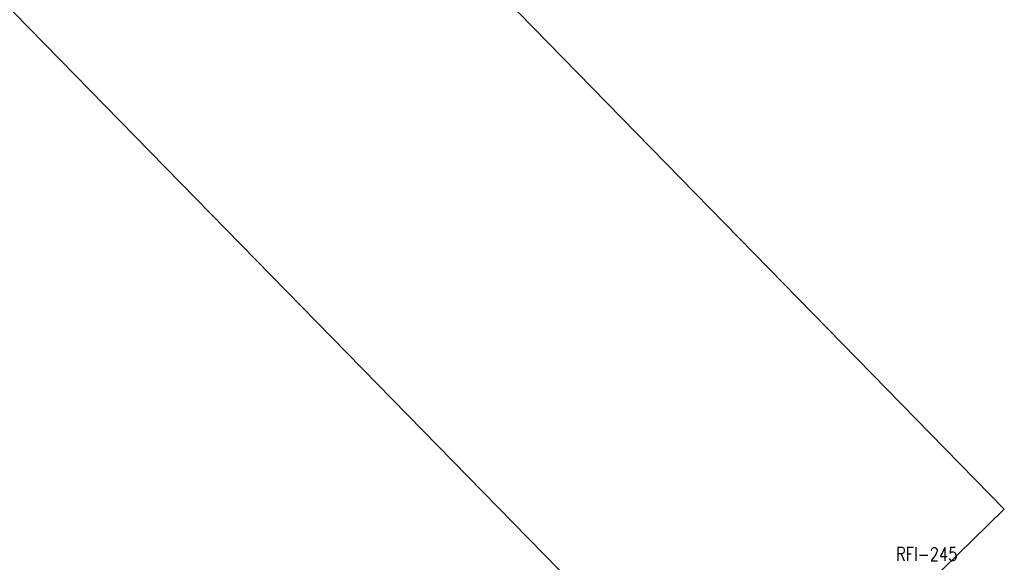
# Model space of a CAD drawing. Header units: millimetres. Extents: x 98667 to 994031, y -2704 to 533009.
# Tile 95 of 256: x 436247 to 458134, y 260901 to 272972. Entities that reach past the tile are written whole.
import ezdxf

# ---------------------------------------------------------------- set-up
doc = ezdxf.new("R2010")
doc.units = ezdxf.units.MM
doc.layers.add('A-REV 20150828_DOOR SHIFT CHANGE', color=7, linetype='Continuous', plot=False)
doc.layers.add('A-XREF', color=7, linetype='Continuous')
doc.styles.add('SOM-TEXT', font='SIMPLEX.shx', dxfattribs={"width": 0.8})

msp = doc.modelspace()

# ---------------------------------------------------------------- linework, layer by layer
at = {"layer": 'A-XREF', "color": 251}
for p, q in [((417727, 303420), (458134, 262087)), ((452398, 256482), (411977, 297801)), ((458134, 262087), (452398, 256482))]:
    msp.add_line(p, q, dxfattribs=at)

# ---------------------------------------------------------------- texts
at = {"layer": 'A-REV 20150828_DOOR SHIFT CHANGE', "color": 251, "style": 'SOM-TEXT', "width": 0.8}
msp.add_text('RFI-245', height=300, rotation=359.8421, dxfattribs=at).set_placement((455724, 260936))
msp.add_text('RFI-245', height=300, rotation=359.8421, dxfattribs=at).set_placement((455724, 260936))

doc.saveas('drawing.dxf')
